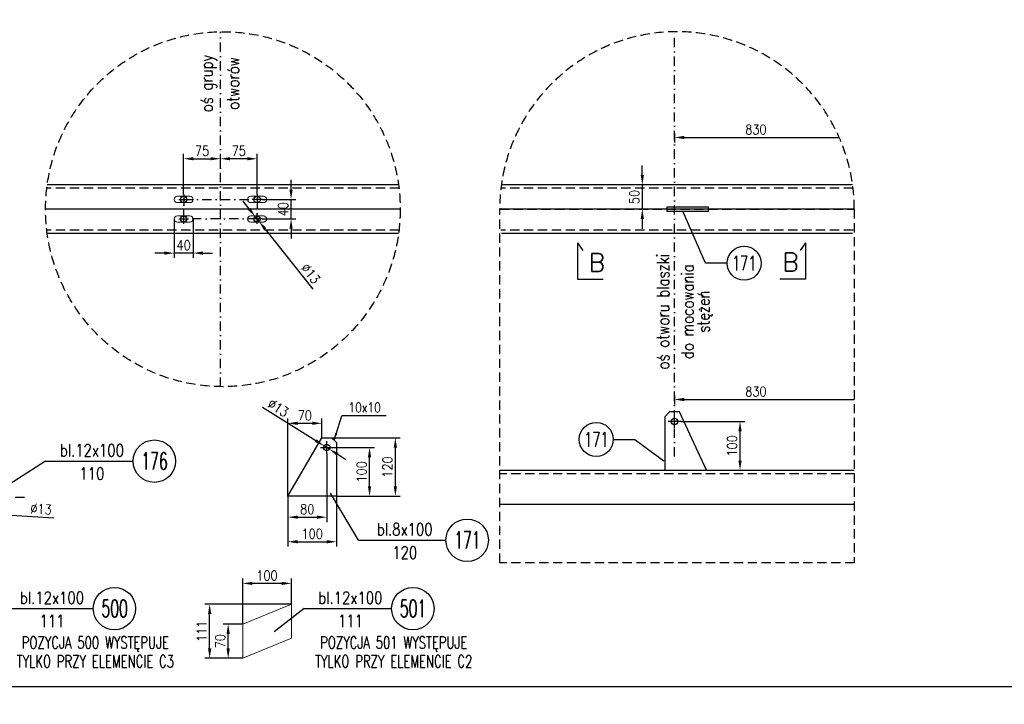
# Model space of a CAD drawing. Header units: millimetres. Extents: x -34919 to 306996, y -293018 to -145733.
# Tile 142 of 256: x 70271 to 72295, y -196154 to -194748. Entities that reach past the tile are written whole.
import ezdxf
from ezdxf.enums import TextEntityAlignment as Align

# ---------------------------------------------------------------- set-up
doc = ezdxf.new("R2010")
doc.units = ezdxf.units.MM
doc.header["$LTSCALE"] = 3
doc.linetypes.add('DASHDOT', pattern=[25.4, 12.7, -6.35, 0, -6.35])
doc.linetypes.add('HIDDEN', pattern=[9.525, 6.35, -3.175])
for name, color, linetype in [('1_Słupy', 1, 'Continuous'), ('CIENKA', 4, 'Continuous'), ('K-wypełnienia', 8, 'Continuous'), ('oznaczenia', 4, 'Continuous'), ('poziome 1', 7, 'Continuous'), ('PROFILE', 2, 'Continuous'), ('Prz', 5, 'Continuous'), ('slupki', 7, 'Continuous'), ('stezenia', 4, 'Continuous')]:
    doc.layers.add(name, color=color, linetype=linetype)
doc.layers.add('OPISY', color=2, linetype='Continuous', lineweight=13)
doc.layers.add('SIATKA', color=5, linetype='Continuous', lineweight=18)
doc.styles.add('NOVE3', font='romans.shx', dxfattribs={"width": 0.7})
doc.styles.add('R20', font='romans.shx', dxfattribs={"width": 0.85})
doc.styles.add('R40', font='romans.shx', dxfattribs={"width": 0.8, "height": 40})
doc.styles.add('R50', font='romans.shx', dxfattribs={"width": 0.85, "height": 50})
doc.styles.add('ROMANS', font='romans.shx')
doc.styles.add('WYMIAR1', font='ROMANS.shx', dxfattribs={"width": 0.7, "oblique": 15})
doc.styles.add('WYMIARY', font='ROMANS.shx', dxfattribs={"width": 0.75, "oblique": 15})
doc.dimstyles.new('NORM20', dxfattribs={"dimscale": 20, "dimtxt": 2, "dimasz": 1.5, "dimexe": 1, "dimexo": 1, "dimgap": 1, "dimtad": 1, "dimdec": 0, "dimzin": 0, "dimdsep": 46, "dimtxsty": 'WYMIAR1', "dimcen": 1.5, "dimclrd": 4, "dimclre": 4, "dimclrt": 3, "dimadec": 0, "dimazin": 0, "dimtfac": 1, "dimtdec": 0, "dimtmove": 2, "dimatfit": 3, "dimfxl": 1, "dimtolj": 1, "dimtzin": 0, "dimarcsym": 0})
doc.dimstyles.new('Skala 1_10', dxfattribs={"dimscale": 10, "dimtxt": 2, "dimasz": 2, "dimexe": 1, "dimexo": 0, "dimtad": 1, "dimdec": 0, "dimdsep": 46, "dimtxsty": 'R20', "dimcen": 0, "dimclrd": 4, "dimclre": 4, "dimclrt": 3, "dimadec": 0, "dimazin": 0, "dimtfac": 1, "dimtdec": 0, "dimtix": 1, "dimtmove": 0, "dimatfit": 2, "dimfxl": 1, "dimtolj": 1, "dimtzin": 0, "dimarcsym": 0})

# ---------------------------------------------------------------- blocks, each defined once
blk = doc.blocks.new('*D1501')
at = {"layer": 'Defpoints', "color": 0, "transparency": 16777216}
for p in [(70210.3, -195762.5, 0), (70223.2, -195763.3, 0)]:
    blk.add_point(p, dxfattribs=at)
at = {"layer": 'SIATKA', "color": 4, "lineweight": -2, "transparency": 16777216}
for p, q in [((70190.3, -195761.3, 0), (70170.3, -195760, 0)), ((70210.3, -195762.5, 0), (70223.2, -195763.3, 0)), ((70243.2, -195764.6, 0), (70341.7, -195770.7, 0))]:
    blk.add_line(p, q, dxfattribs=at)
at = {"layer": 'SIATKA', "color": 4, "transparency": 16777216}
for points in [[(70190.5, -195758, 0), (70190.1, -195764.6, 0), (70210.3, -195762.5, 0)], [(70243.4, -195761.2, 0), (70243, -195767.9, 0), (70223.2, -195763.3, 0)]]:
    blk.add_solid(points, dxfattribs=at)
at = {"layer": 'SIATKA', "color": 3, "transparency": 16777216, "insert": (70315.1, -195752.7, 0), "char_height": 20, "attachment_point": 5, "rotation": 356.4557, "style": 'R20'}
blk.add_mtext('\\A1;∅13', dxfattribs=at)
blk = doc.blocks.new('A$C1702099F')
at = {"color": 6}
for p, q in [((13, 6.5), (-13, 6.5)), ((13, -6.5), (-13, -6.5))]:
    blk.add_line(p, q, dxfattribs=at)
for centre, start, end in [((-13, 0), 90, 270), ((13, 0), 270, 90)]:
    blk.add_arc(centre, 6.5, start, end, dxfattribs=at)
blk = doc.blocks.new('*D1502')
at = {"layer": 'Defpoints', "color": 0, "transparency": 16777216}
for p in [(70588.8, -195157, 0), (70627.8, -195157, 0), (70588.8, -195227.1, 0)]:
    blk.add_point(p, dxfattribs=at)
at = {"layer": 'SIATKA', "color": 4, "lineweight": -2, "transparency": 16777216}
for p, q in [((70588.8, -195157, 0), (70588.8, -195237.1, 0)), ((70627.8, -195157, 0), (70627.8, -195237.1, 0)), ((70568.8, -195227.1, 0), (70548.8, -195227.1, 0)), ((70627.8, -195227.1, 0), (70588.8, -195227.1, 0)), ((70647.8, -195227.1, 0), (70667.8, -195227.1, 0))]:
    blk.add_line(p, q, dxfattribs=at)
at = {"layer": 'SIATKA', "color": 4, "transparency": 16777216}
for points in [[(70568.8, -195223.8, 0), (70568.8, -195230.4, 0), (70588.8, -195227.1, 0)], [(70647.8, -195223.8, 0), (70647.8, -195230.4, 0), (70627.8, -195227.1, 0)]]:
    blk.add_solid(points, dxfattribs=at)
at = {"layer": 'SIATKA', "color": 3, "transparency": 16777216, "insert": (70608.3, -195210.8, 0), "char_height": 20, "attachment_point": 5, "style": 'R20'}
blk.add_mtext('\\A1;40', dxfattribs=at)
blk = doc.blocks.new('*D1615')
at = {"layer": 'Defpoints', "color": 0, "transparency": 16777216}
for p in [(70683.8, -195033.4, 0), (70683.8, -195053.9, 0), (70759.2, -195106.8, 0)]:
    blk.add_point(p, dxfattribs=at)
at = {"layer": 'SIATKA', "color": 4, "lineweight": -2, "transparency": 16777216}
for p, q in [((70683.8, -195053.9, 0), (70683.8, -195023.4, 0)), ((70759.2, -195106.8, 0), (70759.2, -195023.4, 0)), ((70739.2, -195033.4, 0), (70703.8, -195033.4, 0))]:
    blk.add_line(p, q, dxfattribs=at)
at = {"layer": 'SIATKA', "color": 4, "transparency": 16777216}
for points in [[(70703.8, -195030.1, 0), (70703.8, -195036.7, 0), (70683.8, -195033.4, 0)], [(70739.2, -195030.1, 0), (70739.2, -195036.7, 0), (70759.2, -195033.4, 0)]]:
    blk.add_solid(points, dxfattribs=at)
at = {"layer": 'SIATKA', "color": 3, "transparency": 16777216, "insert": (70721.5, -195017.2, 0), "char_height": 20, "attachment_point": 5, "style": 'R20'}
blk.add_mtext('\\A1;75', dxfattribs=at)
blk = doc.blocks.new('*D1503')
at = {"layer": 'Defpoints', "color": 0, "transparency": 16777216}
for p in [(70683.8, -195033.4, 0), (70683.8, -195053.9, 0), (70608.3, -195106.8, 0)]:
    blk.add_point(p, dxfattribs=at)
at = {"layer": 'SIATKA', "color": 4, "lineweight": -2, "transparency": 16777216}
for p, q in [((70608.3, -195106.8, 0), (70608.3, -195023.4, 0)), ((70683.8, -195053.9, 0), (70683.8, -195023.4, 0)), ((70628.3, -195033.4, 0), (70663.8, -195033.4, 0))]:
    blk.add_line(p, q, dxfattribs=at)
at = {"layer": 'SIATKA', "color": 4, "transparency": 16777216}
for points in [[(70628.3, -195030.1, 0), (70628.3, -195036.7, 0), (70608.3, -195033.4, 0)], [(70663.8, -195030.1, 0), (70663.8, -195036.7, 0), (70683.8, -195033.4, 0)]]:
    blk.add_solid(points, dxfattribs=at)
at = {"layer": 'SIATKA', "color": 3, "transparency": 16777216, "insert": (70646.1, -195017.2, 0), "char_height": 20, "attachment_point": 5, "style": 'R20'}
blk.add_mtext('\\A1;75', dxfattribs=at)
blk = doc.blocks.new('*D1616')
at = {"layer": 'Defpoints', "color": 0, "transparency": 16777216}
for p in [(70769.4, -195117, 0), (70829, -195117, 0), (70769.4, -195157, 0)]:
    blk.add_point(p, dxfattribs=at)
at = {"layer": 'SIATKA', "color": 4, "lineweight": -2, "transparency": 16777216}
for p, q in [((70829, -195097, 0), (70829, -195077, 0)), ((70769.4, -195117, 0), (70839, -195117, 0)), ((70829, -195157, 0), (70829, -195117, 0)), ((70769.4, -195157, 0), (70839, -195157, 0)), ((70829, -195177, 0), (70829, -195197, 0))]:
    blk.add_line(p, q, dxfattribs=at)
at = {"layer": 'SIATKA', "color": 4, "transparency": 16777216}
for points in [[(70825.7, -195097, 0), (70832.3, -195097, 0), (70829, -195117, 0)], [(70825.7, -195177, 0), (70832.3, -195177, 0), (70829, -195157, 0)]]:
    blk.add_solid(points, dxfattribs=at)
at = {"layer": 'SIATKA', "color": 3, "transparency": 16777216, "insert": (70812.8, -195137, 0), "char_height": 20, "attachment_point": 5, "rotation": 90, "style": 'R20'}
blk.add_mtext('\\A1;40', dxfattribs=at)
blk = doc.blocks.new('*D1504')
at = {"layer": 'Defpoints', "color": 0, "transparency": 16777216}
for p in [(70755.2, -195151.9, 0), (70763.3, -195162.1, 0)]:
    blk.add_point(p, dxfattribs=at)
at = {"layer": 'SIATKA', "color": 4, "lineweight": -2, "transparency": 16777216}
for p, q in [((70742.7, -195136.3, 0), (70730.3, -195120.6, 0)), ((70755.2, -195151.9, 0), (70763.3, -195162.1, 0)), ((70775.7, -195177.7, 0), (70873.8, -195301, 0))]:
    blk.add_line(p, q, dxfattribs=at)
at = {"layer": 'SIATKA', "color": 4, "transparency": 16777216}
for points in [[(70745.3, -195134.2, 0), (70740.1, -195138.3, 0), (70755.2, -195151.9, 0)], [(70778.3, -195175.7, 0), (70773.1, -195179.8, 0), (70763.3, -195162.1, 0)]]:
    blk.add_solid(points, dxfattribs=at)
at = {"layer": 'SIATKA', "color": 3, "transparency": 16777216, "insert": (70869.2, -195269.2, 0), "char_height": 20, "attachment_point": 5, "rotation": 308.4981, "style": 'R20'}
blk.add_mtext('\\A1;∅13', dxfattribs=at)
blk = doc.blocks.new('*D1617')
at = {"layer": 'Defpoints', "color": 0, "transparency": 16777216}
for p in [(71630, -195573, 0), (71751.6, -195573), (71743, -195673, 0)]:
    blk.add_point(p, dxfattribs=at)
at = {"layer": 'SIATKA', "color": 4, "lineweight": -2, "transparency": 16777216}
for p, q in [((71630, -195573), (71761.6, -195573)), ((71751.6, -195653), (71751.6, -195593)), ((71743, -195673), (71761.6, -195673))]:
    blk.add_line(p, q, dxfattribs=at)
at = {"layer": 'SIATKA', "color": 4, "transparency": 16777216}
for points in [[(71748.3, -195593), (71755, -195593), (71751.6, -195573)], [(71748.3, -195653), (71755, -195653), (71751.6, -195673)]]:
    blk.add_solid(points, dxfattribs=at)
at = {"layer": 'SIATKA', "color": 3, "transparency": 16777216, "insert": (71735.4, -195623), "char_height": 20, "attachment_point": 5, "rotation": 90, "style": 'R20'}
blk.add_mtext('\\A1;100', dxfattribs=at)
blk = doc.blocks.new('*D1507')
at = {"layer": 'Defpoints', "color": 0, "transparency": 16777216}
for p in [(70902.4, -195639.3, 0), (70822.4, -195726.2, 0), (70902.4, -195769.3, 0)]:
    blk.add_point(p, dxfattribs=at)
at = {"layer": 'SIATKA', "color": 4, "lineweight": -2, "transparency": 16777216}
for p, q in [((70902.4, -195639.3, 0), (70902.4, -195779.3, 0)), ((70822.4, -195726.2, 0), (70822.4, -195779.3, 0)), ((70842.4, -195769.3, 0), (70882.4, -195769.3, 0))]:
    blk.add_line(p, q, dxfattribs=at)
at = {"layer": 'SIATKA', "color": 4, "transparency": 16777216}
for points in [[(70842.4, -195766, 0), (70842.4, -195772.6, 0), (70822.4, -195769.3, 0)], [(70882.4, -195766, 0), (70882.4, -195772.6, 0), (70902.4, -195769.3, 0)]]:
    blk.add_solid(points, dxfattribs=at)
at = {"layer": 'SIATKA', "color": 3, "transparency": 16777216, "insert": (70862.4, -195753.1, 0), "char_height": 20, "attachment_point": 5, "style": 'R20'}
blk.add_mtext('\\A1;80', dxfattribs=at)
blk = doc.blocks.new('*D1508')
at = {"layer": 'Defpoints', "color": 0, "transparency": 16777216}
for p in [(70822.4, -195726.2, 0), (70922.4, -195726.2, 0), (70922.4, -195819.7, 0)]:
    blk.add_point(p, dxfattribs=at)
at = {"layer": 'SIATKA', "color": 4, "lineweight": -2, "transparency": 16777216}
for p, q in [((70822.4, -195726.2, 0), (70822.4, -195829.7, 0)), ((70922.4, -195726.2, 0), (70922.4, -195829.7, 0)), ((70842.4, -195819.7, 0), (70902.4, -195819.7, 0))]:
    blk.add_line(p, q, dxfattribs=at)
at = {"layer": 'SIATKA', "color": 4, "transparency": 16777216}
for points in [[(70842.4, -195816.4, 0), (70842.4, -195823.1, 0), (70822.4, -195819.7, 0)], [(70902.4, -195816.4, 0), (70902.4, -195823.1, 0), (70922.4, -195819.7, 0)]]:
    blk.add_solid(points, dxfattribs=at)
at = {"layer": 'SIATKA', "color": 3, "transparency": 16777216, "insert": (70872.4, -195803.5, 0), "char_height": 20, "attachment_point": 5, "style": 'R20'}
blk.add_mtext('\\A1;100', dxfattribs=at)
blk = doc.blocks.new('*D1509')
at = {"layer": 'Defpoints', "color": 0, "transparency": 16777216}
for p in [(70915.4, -195626.3, 0), (70990.2, -195626.3, 0), (70922.4, -195726.2, 0)]:
    blk.add_point(p, dxfattribs=at)
at = {"layer": 'SIATKA', "color": 4, "lineweight": -2, "transparency": 16777216}
for p, q in [((70915.4, -195626.3, 0), (71000.2, -195626.3, 0)), ((70990.2, -195706.2, 0), (70990.2, -195646.3, 0)), ((70922.4, -195726.2, 0), (71000.2, -195726.2, 0))]:
    blk.add_line(p, q, dxfattribs=at)
at = {"layer": 'SIATKA', "color": 4, "transparency": 16777216}
for points in [[(70986.9, -195646.3, 0), (70993.6, -195646.3, 0), (70990.2, -195626.3, 0)], [(70986.9, -195706.2, 0), (70993.6, -195706.2, 0), (70990.2, -195726.2, 0)]]:
    blk.add_solid(points, dxfattribs=at)
at = {"layer": 'SIATKA', "color": 3, "transparency": 16777216, "insert": (70974, -195676.3, 0), "char_height": 20, "attachment_point": 5, "rotation": 90, "style": 'R20'}
blk.add_mtext('\\A1;100', dxfattribs=at)
blk = doc.blocks.new('*D1510')
at = {"layer": 'Defpoints', "color": 0, "transparency": 16777216}
for p in [(70912.4, -195606.3, 0), (71043.3, -195606.3, 0), (70922.4, -195726.2, 0)]:
    blk.add_point(p, dxfattribs=at)
at = {"layer": 'SIATKA', "color": 4, "lineweight": -2, "transparency": 16777216}
for p, q in [((70912.4, -195606.3, 0), (71053.3, -195606.3, 0)), ((71043.3, -195706.2, 0), (71043.3, -195626.3, 0)), ((70922.4, -195726.2, 0), (71053.3, -195726.2, 0))]:
    blk.add_line(p, q, dxfattribs=at)
at = {"layer": 'SIATKA', "color": 4, "transparency": 16777216}
for points in [[(71040, -195626.3, 0), (71046.7, -195626.3, 0), (71043.3, -195606.3, 0)], [(71040, -195706.2, 0), (71046.7, -195706.2, 0), (71043.3, -195726.2, 0)]]:
    blk.add_solid(points, dxfattribs=at)
at = {"layer": 'SIATKA', "color": 3, "transparency": 16777216, "insert": (71027.1, -195666.3, 0), "char_height": 20, "attachment_point": 5, "rotation": 90, "style": 'R20'}
blk.add_mtext('\\A1;120', dxfattribs=at)
blk = doc.blocks.new('*D1511')
at = {"layer": 'Defpoints', "color": 0, "transparency": 16777216}
for p in [(70892.4, -195576.6, 0), (70892.4, -195606.3, 0), (70822.4, -195726.2, 0)]:
    blk.add_point(p, dxfattribs=at)
at = {"layer": 'SIATKA', "color": 4, "lineweight": -2, "transparency": 16777216}
for p, q in [((70822.4, -195726.2, 0), (70822.4, -195566.6, 0)), ((70892.4, -195606.3, 0), (70892.4, -195566.6, 0)), ((70842.4, -195576.6, 0), (70872.4, -195576.6, 0))]:
    blk.add_line(p, q, dxfattribs=at)
at = {"layer": 'SIATKA', "color": 4, "transparency": 16777216}
for points in [[(70842.4, -195573.2, 0), (70842.4, -195579.9, 0), (70822.4, -195576.6, 0)], [(70872.4, -195573.2, 0), (70872.4, -195579.9, 0), (70892.4, -195576.6, 0)]]:
    blk.add_solid(points, dxfattribs=at)
at = {"layer": 'SIATKA', "color": 3, "transparency": 16777216, "insert": (70857.4, -195560.3, 0), "char_height": 20, "attachment_point": 5, "style": 'R20'}
blk.add_mtext('\\A1;70', dxfattribs=at)
blk = doc.blocks.new('*D1512')
at = {"layer": 'Defpoints', "color": 0, "transparency": 16777216}
for p in [(70896.9, -195622.9, 0), (70907.9, -195629.7, 0)]:
    blk.add_point(p, dxfattribs=at)
at = {"layer": 'SIATKA', "color": 4, "lineweight": -2, "transparency": 16777216}
for p, q in [((70879.9, -195612.3, 0), (70770.6, -195544.1, 0)), ((70907.9, -195629.7, 0), (70896.9, -195622.9, 0)), ((70924.9, -195640.3, 0), (70941.8, -195650.9, 0))]:
    blk.add_line(p, q, dxfattribs=at)
at = {"layer": 'SIATKA', "color": 4, "transparency": 16777216}
for points in [[(70881.7, -195609.5, 0), (70878.1, -195615.1, 0), (70896.9, -195622.9, 0)], [(70926.6, -195637.5, 0), (70923.1, -195643.2, 0), (70907.9, -195629.7, 0)]]:
    blk.add_solid(points, dxfattribs=at)
at = {"layer": 'SIATKA', "color": 3, "transparency": 16777216, "insert": (70802.7, -195545, 0), "char_height": 20, "attachment_point": 5, "rotation": 328.0518, "style": 'R20'}
blk.add_mtext('\\A1;∅13', dxfattribs=at)
blk = doc.blocks.new('*D1618')
at = {"layer": 'Defpoints', "color": 0, "transparency": 16777216}
for p in [(71578.2, -195087, 0), (71550.8, -195137), (71589.7, -195137, 0)]:
    blk.add_point(p, dxfattribs=at)
at = {"layer": 'SIATKA', "color": 4, "lineweight": -2, "transparency": 16777216}
for p, q in [((71550.8, -195067), (71550.8, -195047)), ((71578.2, -195087), (71540.8, -195087)), ((71550.8, -195087), (71550.8, -195137)), ((71589.7, -195137), (71540.8, -195137)), ((71550.8, -195157), (71550.8, -195177))]:
    blk.add_line(p, q, dxfattribs=at)
at = {"layer": 'SIATKA', "color": 4, "transparency": 16777216}
for points in [[(71547.5, -195067), (71554.1, -195067), (71550.8, -195087)], [(71547.5, -195157), (71554.1, -195157), (71550.8, -195137)]]:
    blk.add_solid(points, dxfattribs=at)
at = {"layer": 'SIATKA', "color": 3, "transparency": 16777216, "insert": (71534.5, -195112), "char_height": 20, "attachment_point": 5, "rotation": 90, "style": 'R20'}
blk.add_mtext('\\A1;50', dxfattribs=at)
blk = doc.blocks.new('*D1953')
at = {"layer": 'Defpoints', "color": 0, "transparency": 16777216}
for p in [(70729.6, -195905.3), (70829.6, -195947.9), (70729.6, -195988.9)]:
    blk.add_point(p, dxfattribs=at)
at = {"layer": 'SIATKA', "color": 4, "lineweight": -2, "transparency": 16777216}
for p, q in [((70729.6, -195988.9), (70729.6, -195895.3)), ((70829.6, -195947.9), (70829.6, -195895.3)), ((70809.6, -195905.3), (70749.6, -195905.3))]:
    blk.add_line(p, q, dxfattribs=at)
at = {"layer": 'SIATKA', "color": 4, "transparency": 16777216}
for points in [[(70749.6, -195902), (70749.6, -195908.6), (70729.6, -195905.3)], [(70809.6, -195902), (70809.6, -195908.6), (70829.6, -195905.3)]]:
    blk.add_solid(points, dxfattribs=at)
at = {"layer": 'SIATKA', "color": 3, "transparency": 16777216, "insert": (70779.6, -195889.1), "char_height": 20, "attachment_point": 5, "style": 'R20'}
blk.add_mtext('\\A1;100', dxfattribs=at)
blk = doc.blocks.new('*D1954')
at = {"layer": 'Defpoints', "color": 0, "transparency": 16777216}
for p in [(70699.8, -195988.9), (70729.6, -195988.9), (70729.6, -196058.9)]:
    blk.add_point(p, dxfattribs=at)
at = {"layer": 'SIATKA', "color": 4, "lineweight": -2, "transparency": 16777216}
for p, q in [((70729.6, -195988.9), (70689.8, -195988.9)), ((70699.8, -196038.9), (70699.8, -196008.9)), ((70729.6, -196058.9), (70689.8, -196058.9))]:
    blk.add_line(p, q, dxfattribs=at)
at = {"layer": 'SIATKA', "color": 4, "transparency": 16777216}
for points in [[(70696.4, -196008.9), (70703.1, -196008.9), (70699.8, -195988.9)], [(70696.4, -196038.9), (70703.1, -196038.9), (70699.8, -196058.9)]]:
    blk.add_solid(points, dxfattribs=at)
at = {"layer": 'SIATKA', "color": 3, "transparency": 16777216, "insert": (70683.5, -196023.9), "char_height": 20, "attachment_point": 5, "rotation": 90, "style": 'R20'}
blk.add_mtext('\\A1;70', dxfattribs=at)
blk = doc.blocks.new('*D1952')
at = {"layer": 'Defpoints', "color": 0, "transparency": 16777216}
for p in [(70661.7, -195947.9), (70829.6, -195947.9), (70729.6, -196058.9)]:
    blk.add_point(p, dxfattribs=at)
at = {"layer": 'SIATKA', "color": 4, "lineweight": -2, "transparency": 16777216}
for p, q in [((70829.6, -195947.9), (70651.7, -195947.9)), ((70661.7, -196038.9), (70661.7, -195967.9)), ((70729.6, -196058.9), (70651.7, -196058.9))]:
    blk.add_line(p, q, dxfattribs=at)
at = {"layer": 'SIATKA', "color": 4, "transparency": 16777216}
for points in [[(70658.4, -195967.9), (70665.1, -195967.9), (70661.7, -195947.9)], [(70658.4, -196038.9), (70665.1, -196038.9), (70661.7, -196058.9)]]:
    blk.add_solid(points, dxfattribs=at)
at = {"layer": 'SIATKA', "color": 3, "transparency": 16777216, "insert": (70645.5, -196003.4), "char_height": 20, "attachment_point": 5, "rotation": 90, "style": 'R20'}
blk.add_mtext('\\A1;111', dxfattribs=at)

msp = doc.modelspace()

# ---------------------------------------------------------------- linework, layer by layer
at = {"color": 7}
for p, q in [((70608.344, -195106.818, 0), (70608.344, -195127.202, 0)), ((70759.22, -195106.818, 0), (70759.22, -195127.202, 0)), ((70598.152, -195117.01, 0), (70618.536, -195117.01, 0)), ((70769.412, -195117.01, 0), (70749.028, -195117.01, 0)), ((70608.344, -195167.202, 0), (70608.344, -195146.818, 0)), ((70759.22, -195167.202, 0), (70759.22, -195146.818, 0)), ((70598.152, -195157.01, 0), (70618.536, -195157.01, 0)), ((70769.412, -195157.01, 0), (70749.028, -195157.01, 0))]:
    msp.add_line(p, q, dxfattribs=at)
at = {"color": 1}
for p, q in [((71417.818, -195206.166, 0), (71417.818, -195280.984, 0)), ((71417.818, -195206.166, 0), (71428.616, -195221.766, 0)), ((71885.892, -195206.166, 0), (71875.094, -195221.766, 0)), ((71885.892, -195206.166, 0), (71885.892, -195280.984, 0)), ((71417.818, -195280.984, 0), (71470.494, -195280.984, 0)), ((71885.892, -195280.984, 0), (71833.216, -195280.984, 0))]:
    msp.add_line(p, q, dxfattribs=at)
at = {"color": 4}
for p, q in [((70324.453, -195654.305, 0), (70504.57, -195654.305, 0)), ((70967.266, -195816.644, 0), (71147.383, -195816.644, 0)), ((70242.404, -195957.048), (70422.521, -195957.048)), ((70855.625, -195957.048), (71035.742, -195957.048))]:
    msp.add_line(p, q, dxfattribs=at)
at = {"color": 6, "elevation": 0}
for points in [[(71682.951, -195673.042), (71626.951, -195553.042), (71626.951, -195553.042), (71606.951, -195553.042), (71596.951, -195563.042), (71596.951, -195673.042), (71682.951, -195673.042)], [(70822.386, -195726.212), (70892.386, -195606.303), (70892.386, -195606.303), (70912.386, -195606.303), (70922.386, -195616.303), (70922.386, -195726.212), (70822.386, -195726.212)]]:
    msp.add_lwpolyline(points, dxfattribs=at)
at = {"color": 7}
for centre in [(70608.344, -195117.01, 0), (70759.22, -195117.01, 0), (70608.344, -195157.01, 0), (70759.22, -195157.01, 0)]:
    msp.add_circle(centre, 6.5, dxfattribs=at)
at = {"color": 4}
for centre in [(71760.093, -195247.943, 0), (71456.232, -195609.628, 0)]:
    msp.add_circle(centre, 35, dxfattribs=at)
at = {"color": 6}
for centre in [(71616.951, -195573.042, 0), (70902.386, -195626.303, 0)]:
    msp.add_circle(centre, 6.5, dxfattribs=at)
at = {"layer": 'CIENKA', "linetype": 'Continuous'}
for p, q in [((71725.093, -195247.943, 0), (71680.89, -195247.943, 0)), ((71491.232, -195609.628, 0), (71535.435, -195609.628, 0)), ((70324.453, -195654.305, 0), (70249.494, -195701.967, 0)), ((70967.266, -195816.644, 0), (70910.226, -195719.7, 0)), ((70855.625, -195957.048), (70794.436, -196004.711))]:
    msp.add_line(p, q, dxfattribs=at)
at = {"layer": 'CIENKA', "linetype": 'Continuous', "elevation": 0, "flags": 128}
for points in [[(71680.89, -195247.943), (71633.869, -195141.01)], [(71535.435, -195609.628), (71594.731, -195653.587)]]:
    msp.add_lwpolyline(points, dxfattribs=at)
at = {"layer": 'K-wypełnienia', "color": 1, "linetype": 'Continuous'}
for centre in [(70548.136, -195654.305, 0), (71190.949, -195816.644, 0), (70466.087, -195957.048), (71079.308, -195957.048)]:
    msp.add_circle(centre, 43.566, dxfattribs=at)
at = {"layer": 'oznaczenia'}
msp.add_line((71024.799, -195561.083, 0), (70933.618, -195561.083, 0), dxfattribs=at)
at = {"layer": 'poziome 1', "color": 3, "linetype": 'HIDDEN', "elevation": 0}
msp.add_lwpolyline([(71257.716, -195137.01), (71986.469, -195137.01), (71986.469, -195863.046), (71257.716, -195863.046)], close=True, dxfattribs=at)
at = {"layer": 'poziome 1', "color": 3, "linetype": 'HIDDEN'}
msp.add_circle((70688.924, -195137.01, 0), 364.376, dxfattribs=at)
msp.add_arc((71622.092, -195137.01, 0), 364.376, 0, 180, dxfattribs=at)
at = {"layer": 'PROFILE', "color": 2, "linetype": 'Continuous'}
for p, q in [((71049.853, -195087.01, 0), (70327.994, -195087.01, 0)), ((71983.022, -195087.01, 0), (71261.163, -195087.01, 0)), ((71049.853, -195187.01, 0), (70327.994, -195187.01, 0)), ((71983.022, -195187.01, 0), (71261.163, -195187.01, 0)), ((71257.716, -195673.042, 0), (71986.469, -195673.042)), ((71986.469, -195743.042), (71257.716, -195743.042, 0))]:
    msp.add_line(p, q, dxfattribs=at)
at = {"layer": 'Prz', "elevation": 0}
msp.add_lwpolyline([(73435.084, -196117.464), (69335.084, -196117.464), (69335.084, -193217.464), (73435.084, -193217.464)], close=True, dxfattribs=at)
at = {"layer": 'SIATKA', "color": 6}
msp.add_lwpolyline([(70729.582, -196058.885), (70729.582, -195988.885), (70829.582, -195947.885), (70829.582, -196017.885), (70729.582, -196058.885)], dxfattribs=at)
at = {"layer": 'slupki', "color": 4, "linetype": 'DASHDOT', "ltscale": 0.5}
for p, q in [((70683.782, -195501.35, 0), (70683.782, -194772.67, 0)), ((71616.951, -195644.766, 0), (71616.951, -194772.67, 0))]:
    msp.add_line(p, q, dxfattribs=at)
at = {"layer": 'slupki', "linetype": 'HIDDEN'}
for p, q in [((71050.754, -195094.01, 0), (70327.093, -195094.01, 0)), ((71983.923, -195094.01, 0), (71260.262, -195094.01, 0)), ((71050.754, -195180.01, 0), (70327.093, -195180.01, 0)), ((71983.923, -195180.01, 0), (71260.262, -195180.01, 0))]:
    msp.add_line(p, q, dxfattribs=at)
at = {"layer": 'slupki', "color": 3, "ltscale": 0.5}
for p, q in [((71053.3, -195137.01, 0), (70324.547, -195137.01, 0)), ((71986.469, -195137.01, 0), (71257.716, -195137.01, 0))]:
    msp.add_line(p, q, dxfattribs=at)
at = {"layer": 'slupki', "color": 7, "linetype": 'DASHDOT', "ltscale": 0.5, "elevation": 0}
msp.add_lwpolyline([(70608.344, -195117.01), (70759.22, -195117.01), (70759.22, -195157.01), (70608.344, -195157.01)], close=True, dxfattribs=at)
at = {"layer": 'slupki', "color": 4, "linetype": 'DASHDOT', "elevation": 0, "flags": 128}
for points in [[(71629.951, -195573.042), (71603.951, -195573.042)], [(71616.951, -195586.042), (71616.951, -195560.042)], [(70902.386, -195639.303), (70902.386, -195613.303)], [(70889.386, -195626.303), (70915.386, -195626.303)]]:
    msp.add_lwpolyline(points, dxfattribs=at)
at = {"layer": 'slupki', "linetype": 'HIDDEN', "elevation": 0}
msp.add_lwpolyline([(71986.469, -195680.042), (71257.716, -195680.042)], dxfattribs=at)
at = {"layer": 'slupki', "color": 4, "linetype": 'DASHDOT', "ltscale": 0.5, "elevation": 0}
msp.add_lwpolyline([(70147.276, -195727.923), (70286.199, -195727.923)], dxfattribs=at)
at = {"layer": 'stezenia', "color": 4}
for p, q in [((71616.951, -194981.649, 0), (71616.951, -194999.702, 0)), ((71636.951, -194989.702, 0), (71955.365, -194989.702, 0)), ((71616.951, -195519.663, 0), (71616.951, -195537.716, 0)), ((71636.951, -195527.716, 0), (71986.469, -195527.716, 0))]:
    msp.add_line(p, q, dxfattribs=at)
at = {"layer": 'stezenia', "color": 6, "elevation": 0}
msp.add_lwpolyline([(71600.97, -195141.01), (71686.97, -195141.01), (71686.97, -195133.01), (71600.97, -195133.01)], close=True, dxfattribs=at)
at = {"layer": 'stezenia', "color": 4}
for points in [[(71636.951, -194986.369, 0), (71636.951, -194993.035, 0), (71616.951, -194989.702, 0)], [(71636.951, -195524.383, 0), (71636.951, -195531.05, 0), (71616.951, -195527.716, 0)]]:
    msp.add_solid(points, dxfattribs=at)

# ---------------------------------------------------------------- block references
at = {"layer": 'SIATKA', "color": 3}
for p in [(70608.344, -195117.01, 0), (70759.22, -195117.01, 0), (70608.344, -195157.01, 0), (70759.22, -195157.01, 0)]:
    msp.add_blockref('A$C1702099F', p, dxfattribs=at)

# ---------------------------------------------------------------- texts
at = {"color": 3, "style": 'WYMIARY', "width": 0.65}
for p in [(71760.093, -195247.943, 0), (71456.232, -195609.628, 0)]:
    msp.add_text('171', height=30, dxfattribs=at).set_placement(p, align=Align.MIDDLE)
at = {"color": 20, "insert": (33837.901, -182331.101), "char_height": 300, "width": 16331.01415, "attachment_point": 1, "style": 'NOVE3'}
msp.add_mtext('{\\C1;Wytyczne montażowe\\P\\H0.83333x;\\C3;Podczas montażu należy bezwzględnie przestrzegać dopuszczalnych tolerancji z uwagi na ścisłe dopasowanie elementów amortyzujących ugięcia dźwigarów przekrycia auli.\\P\\H1.2x;\\C1;\\PZabezpieczenia antykorozyjne.\\C256;\\P\\H0.83333x;\\C3;Wszystkie elementy stalowe konstrukcji należy poddać ocynkowaniu ogniowemu.\\PKonstrukcje przeznaczone do cynkowania ogniowego powinny odpowiadać następującym warunkom:\\P\\pl900;^I1. Spoiny powinny być wykonane metodą półautomatyczną w osłonie gazów ochronnych. Nie zaleca się spawania elektrodą otuloną, ze względu na złą jakość powłoki cynkowej na spoinach.\\P^I2. Powierzchnia konstrukcji powinna być wolna od: zawalcowań, zgorzelin, odprysków po spawaniu, ostrych krawędzi, zanieczyszczeń farbami, olejami, emulsjami oraz innymi materiałami stosowanymi przy trasowaniu, znakowaniu, spawaniu, wierceniu itp. W przypadku spawania elektrodą należy dokładnie usunąć otulinę spawalniczą w celu zminimalizowania wad powłoki. Po ocynkowaniu uwydatnią się wady jakości powierzchni stali np. zawalcowania, rysy traserskie, zeszlifowania, pory, odpryski spawalnicze, wadliwe spoiny.\\P^I3. Elementy konstrukcyjne powinny posiadać odpowiednie otwory technologiczne do odpowietrzenia, swobodnego przepływu cynku zewnątrz i wewnątrz elementu oraz do podwieszenia (mogą być przyspawane uchwyty z blachy z otworami).\\P^I4. W przypadku powierzchni spawanych na zakładkę, spoina powinna być szczelna ze wszystkich stron (spawana na około), a nakładki szczelnie przylegać do konstrukcji. Przekroje skrzynkowe oraz powierzchnie nakładające się mogą powodować uszkodzenie konstrukcji - pękanie spoin.\\P^I5. Każdy element konstrukcyjny powinien składać się z jednego gatunku stali.\\P^I6. Konstrukcje nie powinny posiadać małych szczelin lub wnęk. Spoiny powinny być szczelne i zamknięte wokół elementu, ponieważ w przeciwnym przypadku mogą po cynkowaniu wylewać się z nich resztki topnika i kwasu pogarszając jakość powłoki (tzw. "krwawe wycieki").\\P^I7. Naddatek wymiarowy dla otworów pod śruby powinien wynosić 1 - 2 mm.\\PTermiczne oddziaływanie kąpieli cynkowej uwalnia w elementach naprężenia wewnętrzne, co może powodować odkształcenia. Szczególnie uwidacznia się to w elementach spawanych. Dotyczy to także dwuteowników spawanych, których odkształcenia po cynkowaniu mogą przekroczyć dopuszczalne normy, oraz nie usztywnionych arkuszy blach i otwartych kształtowników giętych.\\P\\C256;\\P\\pl0;\\H1.2x;\\C1;Malowanie konstrukcji.\\P\\H0.83333x;\\C3;Wszystkie elementy stalowe konstrukcji należy pomalować proszkowo na kolor RAL 9011}', dxfattribs=at)
at = {"layer": '1_Słupy', "color": 1, "style": 'ROMANS'}
for p in [(71440.473, -195265.179, 0), (71838.673, -195264.412, 0)]:
    msp.add_text('B', height=37.5, dxfattribs=at).set_placement(p)
at = {"layer": 'OPISY', "style": 'R50', "width": 0.8}
for s, p in [('oś grupy', (70659.552, -194878.637, 0)), ('otworów', (70709.928, -194878.637, 0)), ('oś otworu blaszki', (71592.721, -195347.13, 0)), ('do mocowania', (71643.097, -195347.13, 0)), ('stężeń', (71679.5, -195347.13, 0))]:
    msp.add_text(s, height=25, rotation=90, dxfattribs=at).set_placement(p, align=Align.MIDDLE)
at = {"layer": 'OPISY', "width": 0.8}
for s, height, style, p in [('10x10', 20, 'R40', (70980.432, -195544.019, 0)), ('bl.12x100', 25, 'R50', (70419.725, -195632.091, 0)), ('110', 25, 'R50', (70419.725, -195679.693, 0)), ('bl.8x100', 25, 'R50', (71062.538, -195794.431, 0)), ('120', 25, 'R50', (71062.538, -195842.033, 0)), ('bl.12x100', 25, 'R50', (70337.676, -195934.835)), ('bl.12x100', 25, 'R50', (70950.897, -195934.835)), ('111', 25, 'R50', (70337.676, -195982.436)), ('111', 25, 'R50', (70950.897, -195982.436))]:
    msp.add_text(s, height=height, dxfattribs=dict(at, style=style)).set_placement(p, align=Align.MIDDLE)
at = {"layer": 'OPISY', "color": 2, "style": 'R50', "width": 0.6}
for s, p in [('176', (70548.529, -195654.096, 0)), ('171', (71191.341, -195816.435, 0)), ('500', (70466.48, -195956.839)), ('501', (71079.701, -195956.839))]:
    msp.add_text(s, height=35, dxfattribs=at).set_placement(p, align=Align.MIDDLE)
at = {"layer": 'OPISY', "color": 3, "style": 'ROMANS', "width": 0.7}
for s, p in [('POZYCJA 500 WYSTĘPUJE', (70426.789, -196039.177)), ('POZYCJA 501 WYSTĘPUJE', (71040.01, -196039.177)), ('TYLKO PRZY ELEMENCIE C3', (70426.789, -196077.992)), ('TYLKO PRZY ELEMENCIE C2', (71040.01, -196077.992))]:
    msp.add_text(s, height=25, dxfattribs=at).set_placement(p, align=Align.CENTER)
at = {"layer": 'stezenia', "color": 3, "char_height": 20, "attachment_point": 5, "style": 'R20'}
for insert in [(71784.319, -194973.452, 0), (71784.319, -195511.466, 0)]:
    msp.add_mtext('\\A1;830', dxfattribs=dict(at, insert=insert))

# ---------------------------------------------------------------- dimensions: what is measured, and where the dimension line sits
at = {"layer": 'SIATKA', "color": 3}
for base, p1, p2, angle, picture, middle in [((70683.782, -195033.412, 0), (70608.344, -195106.818, 0), (70683.782, -195053.86, 0), 180, '*D1503', (70646.063, -195017.162, 0)), ((71550.792, -195137.01, 0), (71578.235, -195087.01, 0), (71589.67, -195137.01, 0), 90, '*D1618', (71534.542, -195112.01, 0)), ((70829.007, -195117.01, 0), (70769.412, -195157.01, 0), (70769.412, -195117.01, 0), 90, '*D1616', (70812.757, -195137.01, 0)), ((71751.628, -195573.042, 0), (71743.035, -195673.042), (71629.951, -195573.042, 0), 90, '*D1617', (71735.378, -195623.042, 0)), ((71043.34, -195606.303, 0), (70922.386, -195726.212, 0), (70912.386, -195606.303, 0), 90, '*D1510', (71027.09, -195666.257, 0)), ((70990.233, -195626.303, 0), (70922.386, -195726.212, 0), (70915.386, -195626.303, 0), 90, '*D1509', (70973.983, -195676.257, 0)), ((70661.75, -195947.885), (70729.582, -196058.885), (70829.582, -195947.885), 90, '*D1952', (70645.5, -196003.385)), ((70699.762, -195988.885), (70729.582, -196058.885), (70729.582, -195988.885), 90, '*D1954', (70683.512, -196023.885))]:
    dim = msp.add_linear_dim(base=base, p1=p1, p2=p2, angle=angle, dimstyle='Skala 1_10', dxfattribs=at)
    dim.commit()
    dim.dimension.update_dxf_attribs({"geometry": picture, "text_midpoint": middle})
for base, p1, p2, picture, middle in [((70683.782, -195033.412, 0), (70759.22, -195106.818, 0), (70683.782, -195053.86, 0), '*D1615', (70721.501, -195017.162, 0)), ((70892.386, -195576.555, 0), (70822.386, -195726.212, 0), (70892.386, -195606.303, 0), '*D1511', (70857.386, -195560.305, 0)), ((70902.386, -195769.314, 0), (70822.386, -195726.212, 0), (70902.386, -195639.303, 0), '*D1507', (70862.386, -195753.064, 0)), ((70922.386, -195819.731, 0), (70822.386, -195726.212, 0), (70922.386, -195726.212, 0), '*D1508', (70872.386, -195803.481, 0)), ((70729.582, -195905.303), (70829.582, -195947.885), (70729.582, -195988.885), '*D1953', (70779.582, -195889.053))]:
    dim = msp.add_linear_dim(base=base, p1=p1, p2=p2, dimstyle='Skala 1_10', dxfattribs=at)
    dim.commit()
    dim.dimension.update_dxf_attribs({"geometry": picture, "text_midpoint": middle})
for p1, p2, picture, middle in [((70755.174, -195151.923, 0), (70763.266, -195162.097, 0), '*D1504', (70856.53, -195279.354, 0)), ((70907.901, -195629.742, 0), (70896.87, -195622.863, 0), '*D1512', (70794.075, -195558.759, 0)), ((70210.25, -195762.521, 0), (70223.225, -195763.325, 0), '*D1501', (70314.048, -195768.95, 0))]:
    dim = msp.add_diameter_dim_2p(p1=p1, p2=p2, dimstyle='Skala 1_10', dxfattribs=at)
    dim.commit()
    dim.dimension.update_dxf_attribs({"geometry": picture, "text_midpoint": middle, "dimtype": 163})
dim = msp.add_linear_dim(base=(70588.844, -195227.085, 0), p1=(70627.844, -195157.01, 0), p2=(70588.844, -195157.01, 0), text='40', dimstyle='Skala 1_10', dxfattribs=at)
dim.commit()
dim.dimension.update_dxf_attribs({"geometry": '*D1502', "text_midpoint": (70608.344, -195210.835, 0)})

# ---------------------------------------------------------------- leaders
at = {"layer": 'oznaczenia'}
msp.add_leader([(70917.386, -195611.303), (70933.618, -195561.083)], dimstyle='NORM20', override={"dimscale": 10, "dimcen": 17687.954211}, dxfattribs=at)

doc.saveas('drawing.dxf')
